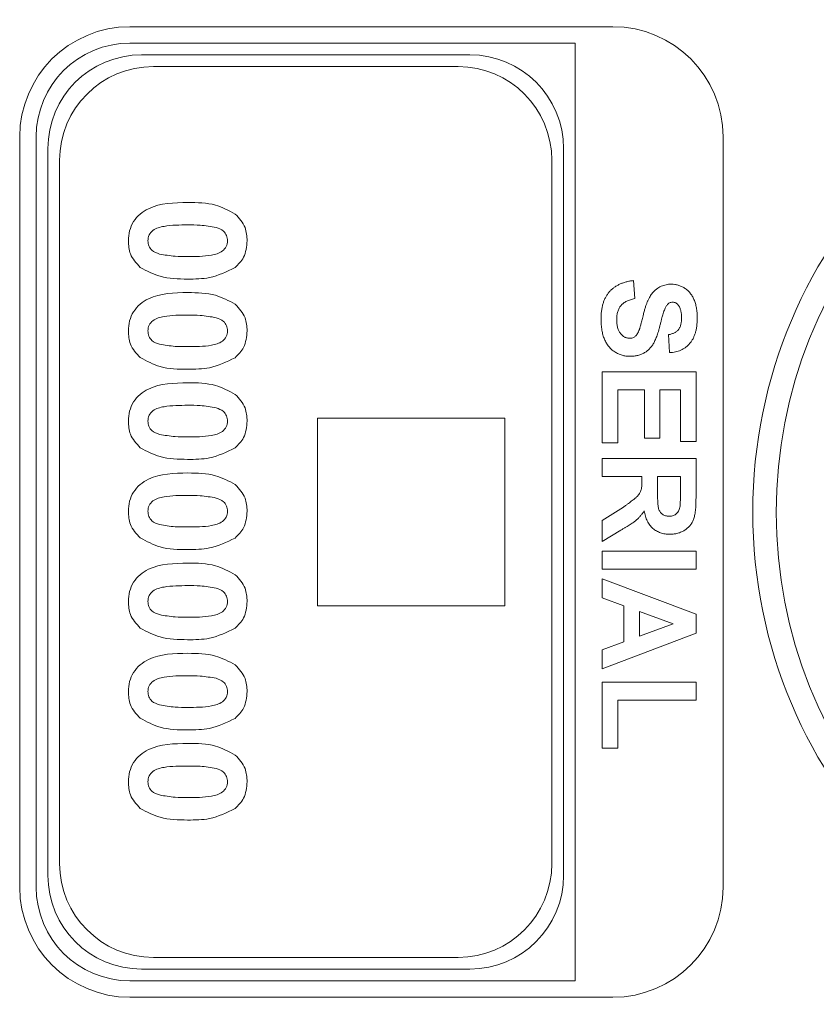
# Model space of a CAD drawing. Header units: millimetres. Extents: x 7 to 425, y 7 to 273.
# Tile 8 of 14: x 295.04 to 303.54, y 55.4 to 65.9. Entities that reach past the tile are written whole.
import ezdxf

# ---------------------------------------------------------------- set-up
doc = ezdxf.new("R2010")
doc.units = ezdxf.units.MM

msp = doc.modelspace()

# ---------------------------------------------------------------- linework, layer by layer
at = {"color": 7, "linetype": 'Continuous', "lineweight": 15}
for p, q in [((301.37, 65.828), (296.22, 65.828)), ((300.97, 65.653), (296.22, 65.653)), ((300.97, 55.653), (300.97, 65.653)), ((299.845, 65.528), (296.345, 65.528)), ((299.72, 65.403), (296.47, 65.403)), ((295.045, 64.653), (295.045, 56.653)), ((295.22, 64.653), (295.22, 56.653)), ((302.545, 56.653), (302.545, 64.653)), ((295.345, 64.528), (295.345, 56.778)), ((300.845, 56.778), (300.845, 64.528)), ((295.47, 64.403), (295.47, 56.903)), ((300.72, 56.903), (300.72, 64.403)), ((301.591, 63.121), (301.603, 62.928)), ((301.975, 62.352), (301.962, 62.544)), ((301.257, 62.146), (302.257, 62.146)), ((301.257, 61.39), (301.257, 62.146)), ((302.257, 62.146), (302.257, 61.403)), ((301.424, 61.954), (301.424, 61.39)), ((301.706, 61.954), (301.424, 61.954)), ((301.706, 61.441), (301.706, 61.954)), ((301.873, 61.954), (301.873, 61.441)), ((302.091, 61.954), (301.873, 61.954)), ((302.091, 61.403), (302.091, 61.954)), ((300.22, 61.653), (298.22, 61.653)), ((298.22, 61.653), (298.22, 59.653)), ((300.22, 59.653), (300.22, 61.653)), ((301.873, 61.441), (301.706, 61.441)), ((301.424, 61.39), (301.257, 61.39)), ((302.257, 61.403), (302.091, 61.403)), ((301.257, 61.223), (302.257, 61.223)), ((301.257, 61.031), (301.257, 61.223)), ((302.257, 61.223), (302.257, 60.804)), ((301.68, 61.031), (301.257, 61.031)), ((301.68, 60.988), (301.68, 61.031)), ((301.847, 61.031), (301.847, 60.876)), ((302.091, 61.031), (301.847, 61.031)), ((302.091, 60.868), (302.091, 61.031)), ((301.257, 60.563), (301.484, 60.706)), ((301.257, 60.339), (301.257, 60.563)), ((301.455, 60.46), (301.257, 60.339)), ((301.257, 60.236), (302.257, 60.236)), ((301.257, 60.044), (301.257, 60.236)), ((302.257, 60.236), (302.257, 60.044)), ((302.257, 60.044), (301.257, 60.044)), ((301.257, 59.941), (302.257, 59.563)), ((301.257, 59.736), (301.257, 59.941)), ((298.22, 59.653), (300.22, 59.653)), ((301.488, 59.652), (301.257, 59.736)), ((301.488, 59.268), (301.488, 59.652)), ((301.655, 59.591), (301.655, 59.329)), ((302.014, 59.46), (301.655, 59.591)), ((302.257, 59.563), (302.257, 59.36)), ((301.655, 59.329), (302.014, 59.46)), ((302.257, 59.36), (301.257, 58.98)), ((301.257, 59.184), (301.488, 59.268)), ((301.257, 58.98), (301.257, 59.184)), ((301.257, 58.839), (302.257, 58.839)), ((301.257, 58.134), (301.257, 58.839)), ((302.257, 58.839), (302.257, 58.646)), ((301.424, 58.646), (301.424, 58.134)), ((302.257, 58.646), (301.424, 58.646)), ((301.424, 58.134), (301.257, 58.134)), ((296.47, 55.903), (299.72, 55.903)), ((296.345, 55.778), (299.845, 55.778)), ((296.22, 55.653), (300.97, 55.653)), ((296.22, 55.478), (301.37, 55.478))]:
    msp.add_line(p, q, dxfattribs=at)
msp.add_circle((308.112, 60.653), 5.25, dxfattribs=at)
for centre, radius, start, end in [((296.22, 64.653), 1.175, 90, 180), ((301.37, 64.653), 1.175, 0, 90), ((296.22, 64.653), 1, 90, 180), ((308.112, 60.648), 5, 94.3012, 265.6988), ((296.345, 64.528), 1, 90, 180), ((299.845, 64.528), 1, 0, 90), ((296.47, 64.403), 1, 90, 180), ((299.72, 64.403), 1, 0, 90), ((296.47, 56.903), 1, 180, 270), ((299.72, 56.903), 1, 270, 0), ((296.345, 56.778), 1, 180, 270), ((299.845, 56.778), 1, 270, 0), ((296.22, 56.653), 1.175, 180, 270), ((296.22, 56.653), 1, 180, 270), ((301.37, 56.653), 1.175, 270, 0)]:
    msp.add_arc(centre, radius, start, end, dxfattribs=at)
for points, knots in [([(296.204, 63.545), (296.206, 63.581), (296.211, 63.653), (296.255, 63.752), (296.325, 63.834), (296.509, 63.948), (296.692, 63.951), (296.839, 63.954)], [0, 0, 0, 0, 0.125353, 0.250543, 0.375838, 0.500998, 1, 1, 1, 1]), ([(296.204, 63.545), (296.206, 63.581), (296.211, 63.653), (296.255, 63.752), (296.325, 63.834), (296.509, 63.948), (296.692, 63.951), (296.839, 63.954)], [0, 0, 0, 0, 0.125353, 0.250543, 0.375838, 0.500998, 1, 1, 1, 1]), ([(296.839, 63.954), (296.939, 63.953), (297.117, 63.951), (297.274, 63.867), (297.343, 63.83)], [0, 0, 0, 0, 0.561477, 1, 1, 1, 1]), ([(296.839, 63.954), (296.939, 63.953), (297.117, 63.951), (297.274, 63.867), (297.343, 63.83)], [0, 0, 0, 0, 0.561477, 1, 1, 1, 1]), ([(297.343, 63.83), (297.385, 63.785), (297.46, 63.703), (297.467, 63.594), (297.47, 63.545)], [0, 0, 0, 0, 0.558065, 1, 1, 1, 1]), ([(296.836, 63.714), (296.752, 63.714), (296.626, 63.713), (296.479, 63.675), (296.419, 63.609), (296.414, 63.567), (296.412, 63.545)], [0, 0, 0, 0, 0.501692, 0.75123, 0.875427, 1, 1, 1, 1]), ([(296.836, 63.714), (296.752, 63.714), (296.626, 63.713), (296.479, 63.675), (296.419, 63.609), (296.414, 63.567), (296.412, 63.545)], [0, 0, 0, 0, 0.501692, 0.75123, 0.875427, 1, 1, 1, 1]), ([(297.139, 63.687), (297.083, 63.697), (296.982, 63.714), (296.881, 63.714), (296.836, 63.714)], [0, 0, 0, 0, 0.559542, 1, 1, 1, 1]), ([(297.261, 63.545), (297.259, 63.564), (297.255, 63.602), (297.214, 63.661), (297.167, 63.677), (297.139, 63.687)], [0, 0, 0, 0, 0.280338, 0.560025, 1, 1, 1, 1]), ([(296.331, 63.26), (296.289, 63.306), (296.214, 63.387), (296.207, 63.497), (296.204, 63.545)], [0, 0, 0, 0, 0.558082, 1, 1, 1, 1]), ([(296.412, 63.545), (296.414, 63.526), (296.418, 63.489), (296.459, 63.43), (296.506, 63.414), (296.535, 63.404)], [0, 0, 0, 0, 0.280293, 0.560018, 1, 1, 1, 1]), ([(296.836, 63.377), (296.92, 63.377), (297.047, 63.377), (297.194, 63.416), (297.254, 63.482), (297.259, 63.524), (297.261, 63.545)], [0, 0, 0, 0, 0.501668, 0.751229, 0.875342, 1, 1, 1, 1]), ([(297.47, 63.545), (297.464, 63.483), (297.454, 63.372), (297.376, 63.294), (297.341, 63.259)], [0, 0, 0, 0, 0.559581, 1, 1, 1, 1]), ([(296.535, 63.404), (296.591, 63.394), (296.69, 63.377), (296.792, 63.377), (296.836, 63.377)], [0, 0, 0, 0, 0.559537, 1, 1, 1, 1]), ([(296.836, 63.137), (296.736, 63.138), (296.557, 63.14), (296.4, 63.224), (296.331, 63.26)], [0, 0, 0, 0, 0.561505, 1, 1, 1, 1]), ([(296.836, 63.137), (296.736, 63.138), (296.557, 63.14), (296.4, 63.224), (296.331, 63.26)], [0, 0, 0, 0, 0.561505, 1, 1, 1, 1]), ([(297.341, 63.259), (297.252, 63.216), (297.092, 63.138), (296.915, 63.137), (296.836, 63.137)], [0, 0, 0, 0, 0.557568, 1, 1, 1, 1]), ([(297.341, 63.259), (297.252, 63.216), (297.092, 63.138), (296.915, 63.137), (296.836, 63.137)], [0, 0, 0, 0, 0.557568, 1, 1, 1, 1]), ([(301.244, 62.711), (301.245, 62.726), (301.245, 62.756), (301.249, 62.799), (301.256, 62.839), (301.266, 62.877), (301.278, 62.912), (301.294, 62.944), (301.311, 62.974), (301.332, 63), (301.356, 63.025), (301.382, 63.046), (301.411, 63.065), (301.442, 63.082), (301.475, 63.095), (301.511, 63.107), (301.55, 63.115), (301.577, 63.119), (301.591, 63.121)], [0, 0, 0, 0, 0.076131, 0.14823, 0.216267, 0.280702, 0.342464, 0.401583, 0.458651, 0.515, 0.570936, 0.626873, 0.683709, 0.741939, 0.802119, 0.865135, 0.930803, 1, 1, 1, 1]), ([(301.794, 62.99), (301.801, 62.997), (301.815, 63.012), (301.837, 63.031), (301.86, 63.047), (301.885, 63.06), (301.911, 63.07), (301.937, 63.077), (301.965, 63.082), (301.984, 63.082), (301.994, 63.082)], [0, 0, 0, 0, 0.133054, 0.260864, 0.384835, 0.506941, 0.627504, 0.749214, 0.872651, 1, 1, 1, 1]), ([(301.994, 63.082), (302.006, 63.082), (302.031, 63.081), (302.067, 63.072), (302.102, 63.059), (302.13, 63.044), (302.151, 63.029), (302.167, 63.017), (302.18, 63.003), (302.194, 62.988), (302.206, 62.973), (302.217, 62.955), (302.227, 62.937), (302.239, 62.911), (302.252, 62.876), (302.262, 62.829), (302.269, 62.779), (302.27, 62.744), (302.27, 62.726)], [0, 0, 0, 0, 0.073372, 0.146322, 0.219577, 0.295356, 0.33399, 0.372238, 0.410847, 0.449518, 0.488765, 0.528819, 0.569745, 0.61205, 0.699899, 0.792982, 0.892696, 1, 1, 1, 1]), ([(296.204, 62.584), (296.206, 62.62), (296.211, 62.691), (296.255, 62.791), (296.325, 62.873), (296.509, 62.987), (296.692, 62.99), (296.839, 62.993)], [0, 0, 0, 0, 0.125353, 0.250543, 0.375838, 0.500998, 1, 1, 1, 1]), ([(296.204, 62.584), (296.206, 62.62), (296.211, 62.691), (296.255, 62.791), (296.325, 62.873), (296.509, 62.987), (296.692, 62.99), (296.839, 62.993)], [0, 0, 0, 0, 0.125353, 0.250543, 0.375838, 0.500998, 1, 1, 1, 1]), ([(296.839, 62.993), (296.939, 62.991), (297.117, 62.99), (297.274, 62.906), (297.343, 62.869)], [0, 0, 0, 0, 0.561477, 1, 1, 1, 1]), ([(296.839, 62.993), (296.939, 62.991), (297.117, 62.99), (297.274, 62.906), (297.343, 62.869)], [0, 0, 0, 0, 0.561477, 1, 1, 1, 1]), ([(301.603, 62.928), (301.595, 62.927), (301.58, 62.924), (301.557, 62.917), (301.537, 62.91), (301.518, 62.901), (301.5, 62.892), (301.484, 62.881), (301.47, 62.868), (301.457, 62.855), (301.446, 62.841), (301.437, 62.825), (301.429, 62.808), (301.422, 62.79), (301.417, 62.77), (301.414, 62.75), (301.412, 62.728), (301.411, 62.713), (301.411, 62.706)], [0, 0, 0, 0, 0.075306, 0.146276, 0.213514, 0.277578, 0.338921, 0.39771, 0.454752, 0.510385, 0.566047, 0.621994, 0.679152, 0.738044, 0.798989, 0.863227, 0.92992, 1, 1, 1, 1]), ([(301.696, 62.761), (301.7, 62.774), (301.706, 62.8), (301.717, 62.836), (301.728, 62.869), (301.74, 62.899), (301.753, 62.926), (301.766, 62.95), (301.779, 62.972), (301.79, 62.984), (301.794, 62.99)], [0, 0, 0, 0, 0.161728, 0.312029, 0.452186, 0.580902, 0.699868, 0.809232, 0.908458, 1, 1, 1, 1]), ([(297.343, 62.869), (297.385, 62.823), (297.46, 62.742), (297.467, 62.632), (297.47, 62.584)], [0, 0, 0, 0, 0.558065, 1, 1, 1, 1]), ([(301.948, 62.86), (301.945, 62.857), (301.939, 62.849), (301.931, 62.834), (301.923, 62.816), (301.915, 62.795), (301.907, 62.77), (301.898, 62.742), (301.89, 62.711), (301.882, 62.677), (301.873, 62.642), (301.864, 62.61), (301.856, 62.579), (301.847, 62.551), (301.838, 62.525), (301.829, 62.502), (301.82, 62.481), (301.808, 62.456), (301.791, 62.428), (301.767, 62.399), (301.74, 62.373), (301.715, 62.355), (301.693, 62.343), (301.675, 62.335), (301.657, 62.328), (301.638, 62.323), (301.617, 62.318), (301.596, 62.315), (301.574, 62.313), (301.559, 62.313), (301.551, 62.313)], [0, 0, 0, 0, 0.018438, 0.041005, 0.067459, 0.098272, 0.13351, 0.172877, 0.216939, 0.265268, 0.314388, 0.360423, 0.403324, 0.443192, 0.480233, 0.513965, 0.544936, 0.573065, 0.625373, 0.676057, 0.72611, 0.776442, 0.801932, 0.827893, 0.854484, 0.881856, 0.909824, 0.938619, 0.968811, 1, 1, 1, 1]), ([(302.007, 62.89), (302.002, 62.89), (301.99, 62.889), (301.975, 62.883), (301.96, 62.874), (301.952, 62.865), (301.948, 62.86)], [0, 0, 0, 0, 0.246345, 0.485261, 0.731951, 1, 1, 1, 1]), ([(302.068, 62.859), (302.064, 62.863), (302.057, 62.873), (302.042, 62.883), (302.025, 62.889), (302.013, 62.89), (302.007, 62.89)], [0, 0, 0, 0, 0.259464, 0.502502, 0.744885, 1, 1, 1, 1]), ([(302.103, 62.723), (302.103, 62.731), (302.103, 62.744), (302.101, 62.764), (302.099, 62.783), (302.095, 62.8), (302.09, 62.817), (302.084, 62.832), (302.076, 62.846), (302.071, 62.854), (302.068, 62.859)], [0, 0, 0, 0, 0.148335, 0.288592, 0.421401, 0.547152, 0.666859, 0.782766, 0.892668, 1, 1, 1, 1]), ([(296.836, 62.752), (296.752, 62.752), (296.626, 62.752), (296.479, 62.713), (296.419, 62.648), (296.414, 62.605), (296.412, 62.584)], [0, 0, 0, 0, 0.501692, 0.751231, 0.875427, 1, 1, 1, 1]), ([(296.836, 62.752), (296.752, 62.752), (296.626, 62.752), (296.479, 62.713), (296.419, 62.648), (296.414, 62.605), (296.412, 62.584)], [0, 0, 0, 0, 0.501692, 0.751231, 0.875427, 1, 1, 1, 1]), ([(297.139, 62.725), (297.083, 62.735), (296.982, 62.752), (296.881, 62.752), (296.836, 62.752)], [0, 0, 0, 0, 0.559542, 1, 1, 1, 1]), ([(297.261, 62.584), (297.259, 62.603), (297.255, 62.641), (297.214, 62.699), (297.167, 62.715), (297.139, 62.725)], [0, 0, 0, 0, 0.280338, 0.560025, 1, 1, 1, 1]), ([(301.551, 62.313), (301.544, 62.313), (301.53, 62.314), (301.509, 62.316), (301.489, 62.319), (301.468, 62.325), (301.449, 62.332), (301.429, 62.339), (301.41, 62.349), (301.391, 62.36), (301.373, 62.373), (301.356, 62.387), (301.341, 62.401), (301.326, 62.418), (301.313, 62.435), (301.301, 62.454), (301.29, 62.474), (301.28, 62.495), (301.272, 62.517), (301.264, 62.541), (301.258, 62.566), (301.253, 62.592), (301.249, 62.62), (301.246, 62.649), (301.245, 62.68), (301.245, 62.7), (301.244, 62.711)], [0, 0, 0, 0, 0.037526, 0.074523, 0.111165, 0.147718, 0.184749, 0.221868, 0.259523, 0.298231, 0.336894, 0.375351, 0.413387, 0.451726, 0.490077, 0.529424, 0.569318, 0.610161, 0.652478, 0.696226, 0.741787, 0.789382, 0.838712, 0.890247, 0.944094, 1, 1, 1, 1]), ([(301.411, 62.706), (301.411, 62.698), (301.411, 62.682), (301.413, 62.659), (301.416, 62.638), (301.421, 62.619), (301.427, 62.601), (301.434, 62.584), (301.442, 62.569), (301.452, 62.556), (301.463, 62.544), (301.474, 62.534), (301.485, 62.525), (301.497, 62.518), (301.509, 62.512), (301.522, 62.508), (301.535, 62.506), (301.545, 62.505), (301.549, 62.505)], [0, 0, 0, 0, 0.088627, 0.172384, 0.250803, 0.324407, 0.39422, 0.460047, 0.52287, 0.584156, 0.642712, 0.697553, 0.750717, 0.801367, 0.851595, 0.900179, 0.949707, 1, 1, 1, 1]), ([(301.653, 62.599), (301.654, 62.603), (301.657, 62.61), (301.66, 62.624), (301.665, 62.64), (301.67, 62.658), (301.676, 62.68), (301.682, 62.705), (301.689, 62.732), (301.694, 62.751), (301.696, 62.761)], [0, 0, 0, 0, 0.065228, 0.14597, 0.245216, 0.362649, 0.495673, 0.646053, 0.814351, 1, 1, 1, 1]), ([(301.962, 62.544), (301.968, 62.545), (301.98, 62.547), (301.997, 62.552), (302.013, 62.557), (302.027, 62.563), (302.04, 62.57), (302.051, 62.579), (302.062, 62.588), (302.071, 62.598), (302.078, 62.609), (302.085, 62.622), (302.091, 62.636), (302.095, 62.651), (302.099, 62.667), (302.102, 62.685), (302.103, 62.704), (302.103, 62.717), (302.103, 62.723)], [0, 0, 0, 0, 0.07191, 0.140144, 0.204813, 0.264794, 0.32301, 0.378021, 0.431309, 0.484012, 0.537035, 0.592435, 0.650051, 0.711513, 0.777288, 0.846983, 0.920834, 1, 1, 1, 1]), ([(302.27, 62.726), (302.27, 62.711), (302.269, 62.682), (302.266, 62.64), (302.26, 62.601), (302.251, 62.565), (302.239, 62.532), (302.226, 62.501), (302.209, 62.474), (302.19, 62.449), (302.169, 62.427), (302.147, 62.408), (302.122, 62.391), (302.096, 62.378), (302.068, 62.367), (302.039, 62.359), (302.007, 62.353), (301.986, 62.352), (301.975, 62.352)], [0, 0, 0, 0, 0.082821, 0.161085, 0.234352, 0.303094, 0.368548, 0.430801, 0.490155, 0.547887, 0.604071, 0.659126, 0.713946, 0.768328, 0.823593, 0.880407, 0.939019, 1, 1, 1, 1]), ([(296.331, 62.299), (296.289, 62.344), (296.214, 62.426), (296.207, 62.535), (296.204, 62.584)], [0, 0, 0, 0, 0.558082, 1, 1, 1, 1]), ([(296.412, 62.584), (296.414, 62.565), (296.418, 62.527), (296.459, 62.469), (296.506, 62.452), (296.535, 62.442)], [0, 0, 0, 0, 0.280293, 0.560018, 1, 1, 1, 1]), ([(296.836, 62.416), (296.92, 62.416), (297.047, 62.416), (297.194, 62.455), (297.254, 62.52), (297.259, 62.563), (297.261, 62.584)], [0, 0, 0, 0, 0.501668, 0.751229, 0.875342, 1, 1, 1, 1]), ([(297.47, 62.584), (297.464, 62.522), (297.454, 62.411), (297.376, 62.332), (297.341, 62.298)], [0, 0, 0, 0, 0.559581, 1, 1, 1, 1]), ([(301.549, 62.505), (301.555, 62.506), (301.566, 62.506), (301.582, 62.51), (301.597, 62.517), (301.61, 62.526), (301.622, 62.539), (301.634, 62.555), (301.644, 62.576), (301.65, 62.591), (301.653, 62.599)], [0, 0, 0, 0, 0.113231, 0.221105, 0.326256, 0.432309, 0.546856, 0.677592, 0.828411, 1, 1, 1, 1]), ([(296.535, 62.442), (296.591, 62.433), (296.69, 62.416), (296.792, 62.416), (296.836, 62.416)], [0, 0, 0, 0, 0.559537, 1, 1, 1, 1]), ([(296.836, 62.175), (296.736, 62.176), (296.557, 62.178), (296.4, 62.262), (296.331, 62.299)], [0, 0, 0, 0, 0.561505, 1, 1, 1, 1]), ([(296.836, 62.175), (296.736, 62.176), (296.557, 62.178), (296.4, 62.262), (296.331, 62.299)], [0, 0, 0, 0, 0.561505, 1, 1, 1, 1]), ([(297.341, 62.298), (297.252, 62.255), (297.092, 62.177), (296.915, 62.176), (296.836, 62.175)], [0, 0, 0, 0, 0.557568, 1, 1, 1, 1]), ([(297.341, 62.298), (297.252, 62.255), (297.092, 62.177), (296.915, 62.176), (296.836, 62.175)], [0, 0, 0, 0, 0.557568, 1, 1, 1, 1]), ([(296.204, 61.622), (296.206, 61.658), (296.211, 61.73), (296.255, 61.829), (296.325, 61.911), (296.509, 62.025), (296.692, 62.028), (296.839, 62.031)], [0, 0, 0, 0, 0.125353, 0.250543, 0.375838, 0.500998, 1, 1, 1, 1]), ([(296.204, 61.622), (296.206, 61.658), (296.211, 61.73), (296.255, 61.829), (296.325, 61.911), (296.509, 62.025), (296.692, 62.028), (296.839, 62.031)], [0, 0, 0, 0, 0.125353, 0.250543, 0.375838, 0.500998, 1, 1, 1, 1]), ([(296.839, 62.031), (296.939, 62.03), (297.117, 62.028), (297.274, 61.944), (297.343, 61.907)], [0, 0, 0, 0, 0.561477, 1, 1, 1, 1]), ([(296.839, 62.031), (296.939, 62.03), (297.117, 62.028), (297.274, 61.944), (297.343, 61.907)], [0, 0, 0, 0, 0.561477, 1, 1, 1, 1]), ([(297.343, 61.907), (297.385, 61.862), (297.46, 61.78), (297.467, 61.671), (297.47, 61.622)], [0, 0, 0, 0, 0.558065, 1, 1, 1, 1]), ([(296.836, 61.791), (296.752, 61.79), (296.626, 61.79), (296.479, 61.752), (296.419, 61.686), (296.414, 61.644), (296.412, 61.622)], [0, 0, 0, 0, 0.501692, 0.751231, 0.875427, 1, 1, 1, 1]), ([(296.836, 61.791), (296.752, 61.79), (296.626, 61.79), (296.479, 61.752), (296.419, 61.686), (296.414, 61.644), (296.412, 61.622)], [0, 0, 0, 0, 0.501692, 0.751231, 0.875427, 1, 1, 1, 1]), ([(297.139, 61.764), (297.083, 61.773), (296.982, 61.791), (296.881, 61.791), (296.836, 61.791)], [0, 0, 0, 0, 0.559542, 1, 1, 1, 1]), ([(297.261, 61.622), (297.259, 61.641), (297.255, 61.679), (297.214, 61.737), (297.167, 61.754), (297.139, 61.764)], [0, 0, 0, 0, 0.280338, 0.560025, 1, 1, 1, 1]), ([(296.331, 61.337), (296.289, 61.383), (296.214, 61.464), (296.207, 61.574), (296.204, 61.622)], [0, 0, 0, 0, 0.558082, 1, 1, 1, 1]), ([(296.412, 61.622), (296.414, 61.603), (296.418, 61.565), (296.459, 61.507), (296.506, 61.491), (296.535, 61.481)], [0, 0, 0, 0, 0.280293, 0.560018, 1, 1, 1, 1]), ([(296.836, 61.454), (296.92, 61.454), (297.047, 61.454), (297.194, 61.493), (297.254, 61.558), (297.259, 61.601), (297.261, 61.622)], [0, 0, 0, 0, 0.501668, 0.751229, 0.875342, 1, 1, 1, 1]), ([(297.47, 61.622), (297.464, 61.56), (297.454, 61.449), (297.376, 61.371), (297.341, 61.336)], [0, 0, 0, 0, 0.559581, 1, 1, 1, 1]), ([(296.535, 61.481), (296.591, 61.471), (296.69, 61.454), (296.792, 61.454), (296.836, 61.454)], [0, 0, 0, 0, 0.559537, 1, 1, 1, 1]), ([(296.836, 61.214), (296.736, 61.215), (296.557, 61.217), (296.4, 61.301), (296.331, 61.337)], [0, 0, 0, 0, 0.561505, 1, 1, 1, 1]), ([(296.836, 61.214), (296.736, 61.215), (296.557, 61.217), (296.4, 61.301), (296.331, 61.337)], [0, 0, 0, 0, 0.561505, 1, 1, 1, 1]), ([(297.341, 61.336), (297.252, 61.293), (297.092, 61.215), (296.915, 61.214), (296.836, 61.214)], [0, 0, 0, 0, 0.557568, 1, 1, 1, 1]), ([(297.341, 61.336), (297.252, 61.293), (297.092, 61.215), (296.915, 61.214), (296.836, 61.214)], [0, 0, 0, 0, 0.557568, 1, 1, 1, 1]), ([(296.204, 60.661), (296.206, 60.697), (296.211, 60.768), (296.255, 60.868), (296.325, 60.949), (296.509, 61.063), (296.692, 61.067), (296.839, 61.069)], [0, 0, 0, 0, 0.125353, 0.250543, 0.375838, 0.500998, 1, 1, 1, 1]), ([(296.204, 60.661), (296.206, 60.697), (296.211, 60.768), (296.255, 60.868), (296.325, 60.949), (296.509, 61.063), (296.692, 61.067), (296.839, 61.069)], [0, 0, 0, 0, 0.125353, 0.250543, 0.375838, 0.500998, 1, 1, 1, 1]), ([(296.839, 61.069), (296.939, 61.068), (297.117, 61.066), (297.274, 60.983), (297.343, 60.946)], [0, 0, 0, 0, 0.561477, 1, 1, 1, 1]), ([(296.839, 61.069), (296.939, 61.068), (297.117, 61.066), (297.274, 60.983), (297.343, 60.946)], [0, 0, 0, 0, 0.561477, 1, 1, 1, 1]), ([(297.343, 60.946), (297.385, 60.9), (297.46, 60.819), (297.467, 60.709), (297.47, 60.661)], [0, 0, 0, 0, 0.558065, 1, 1, 1, 1]), ([(301.484, 60.706), (301.493, 60.712), (301.511, 60.725), (301.535, 60.743), (301.557, 60.759), (301.576, 60.774), (301.593, 60.787), (301.607, 60.799), (301.619, 60.808), (301.63, 60.819), (301.642, 60.832), (301.653, 60.848), (301.663, 60.864), (301.67, 60.882), (301.675, 60.902), (301.678, 60.926), (301.68, 60.955), (301.68, 60.977), (301.68, 60.988)], [0, 0, 0, 0, 0.091591, 0.174866, 0.24983, 0.316058, 0.374091, 0.423761, 0.464831, 0.498066, 0.554153, 0.607062, 0.657484, 0.706287, 0.760884, 0.827646, 0.9071, 1, 1, 1, 1]), ([(296.836, 60.829), (296.752, 60.829), (296.626, 60.829), (296.479, 60.79), (296.419, 60.725), (296.414, 60.682), (296.412, 60.661)], [0, 0, 0, 0, 0.501692, 0.751231, 0.875427, 1, 1, 1, 1]), ([(296.836, 60.829), (296.752, 60.829), (296.626, 60.829), (296.479, 60.79), (296.419, 60.725), (296.414, 60.682), (296.412, 60.661)], [0, 0, 0, 0, 0.501692, 0.751231, 0.875427, 1, 1, 1, 1]), ([(297.139, 60.802), (297.083, 60.812), (296.982, 60.829), (296.881, 60.829), (296.836, 60.829)], [0, 0, 0, 0, 0.559542, 1, 1, 1, 1]), ([(297.261, 60.661), (297.259, 60.68), (297.255, 60.718), (297.214, 60.776), (297.167, 60.792), (297.139, 60.802)], [0, 0, 0, 0, 0.280338, 0.560025, 1, 1, 1, 1]), ([(301.847, 60.876), (301.847, 60.864), (301.847, 60.841), (301.848, 60.809), (301.848, 60.78), (301.85, 60.755), (301.851, 60.733), (301.853, 60.715), (301.856, 60.7), (301.859, 60.685), (301.865, 60.67), (301.874, 60.654), (301.886, 60.64), (301.899, 60.629), (301.915, 60.619), (301.932, 60.613), (301.951, 60.609), (301.964, 60.608), (301.971, 60.608)], [0, 0, 0, 0, 0.106139, 0.202213, 0.28763, 0.362457, 0.427262, 0.481544, 0.52541, 0.559637, 0.615792, 0.669702, 0.721935, 0.77448, 0.827155, 0.881221, 0.938786, 1, 1, 1, 1]), ([(302.257, 60.804), (302.257, 60.791), (302.257, 60.766), (302.256, 60.731), (302.254, 60.698), (302.251, 60.668), (302.247, 60.64), (302.243, 60.616), (302.237, 60.593), (302.231, 60.574), (302.224, 60.556), (302.215, 60.539), (302.205, 60.524), (302.194, 60.509), (302.181, 60.495), (302.167, 60.482), (302.152, 60.47), (302.136, 60.458), (302.119, 60.449), (302.101, 60.44), (302.082, 60.432), (302.063, 60.426), (302.043, 60.421), (302.023, 60.418), (302.002, 60.416), (301.987, 60.416), (301.98, 60.416)], [0, 0, 0, 0, 0.069825, 0.134565, 0.194651, 0.249722, 0.300282, 0.346384, 0.387789, 0.424666, 0.459085, 0.493256, 0.527124, 0.561048, 0.595231, 0.629883, 0.664994, 0.701292, 0.737973, 0.774267, 0.810855, 0.847273, 0.884511, 0.922312, 0.960505, 1, 1, 1, 1]), ([(302.087, 60.715), (302.088, 60.717), (302.088, 60.724), (302.089, 60.735), (302.089, 60.749), (302.09, 60.767), (302.09, 60.787), (302.09, 60.811), (302.091, 60.838), (302.091, 60.857), (302.091, 60.868)], [0, 0, 0, 0, 0.052659, 0.124813, 0.21921, 0.333205, 0.469464, 0.625352, 0.802199, 1, 1, 1, 1]), ([(301.971, 60.608), (301.979, 60.608), (301.994, 60.609), (302.015, 60.614), (302.034, 60.623), (302.05, 60.635), (302.064, 60.651), (302.075, 60.67), (302.083, 60.691), (302.086, 60.707), (302.087, 60.715)], [0, 0, 0, 0, 0.132769, 0.256156, 0.373043, 0.488836, 0.606317, 0.729101, 0.858428, 1, 1, 1, 1]), ([(296.331, 60.376), (296.289, 60.421), (296.214, 60.503), (296.207, 60.612), (296.204, 60.661)], [0, 0, 0, 0, 0.558082, 1, 1, 1, 1]), ([(296.412, 60.661), (296.414, 60.642), (296.418, 60.604), (296.459, 60.546), (296.506, 60.529), (296.535, 60.519)], [0, 0, 0, 0, 0.280293, 0.560018, 1, 1, 1, 1]), ([(296.836, 60.493), (296.92, 60.493), (297.047, 60.493), (297.194, 60.532), (297.254, 60.597), (297.259, 60.639), (297.261, 60.661)], [0, 0, 0, 0, 0.501668, 0.751229, 0.875342, 1, 1, 1, 1]), ([(297.47, 60.661), (297.464, 60.599), (297.454, 60.488), (297.376, 60.409), (297.341, 60.375)], [0, 0, 0, 0, 0.559581, 1, 1, 1, 1]), ([(301.705, 60.666), (301.699, 60.657), (301.686, 60.638), (301.665, 60.611), (301.643, 60.587), (301.624, 60.569), (301.607, 60.556), (301.592, 60.544), (301.575, 60.532), (301.555, 60.52), (301.533, 60.506), (301.509, 60.491), (301.483, 60.476), (301.465, 60.465), (301.455, 60.46)], [0, 0, 0, 0, 0.1071182, 0.2091664, 0.3076223, 0.4017329, 0.451661, 0.5082793, 0.572256, 0.643667, 0.7218581, 0.8075534, 0.9002613, 1, 1, 1, 1]), ([(301.98, 60.416), (301.971, 60.416), (301.953, 60.416), (301.927, 60.419), (301.902, 60.424), (301.879, 60.431), (301.856, 60.44), (301.835, 60.451), (301.815, 60.463), (301.796, 60.478), (301.779, 60.495), (301.763, 60.514), (301.749, 60.534), (301.737, 60.557), (301.726, 60.582), (301.717, 60.608), (301.71, 60.637), (301.707, 60.656), (301.705, 60.666)], [0, 0, 0, 0, 0.066199, 0.129371, 0.190807, 0.250677, 0.308758, 0.366624, 0.423704, 0.481897, 0.540034, 0.599076, 0.659654, 0.722117, 0.786819, 0.85404, 0.925297, 1, 1, 1, 1]), ([(296.535, 60.519), (296.591, 60.51), (296.69, 60.492), (296.792, 60.493), (296.836, 60.493)], [0, 0, 0, 0, 0.559537, 1, 1, 1, 1]), ([(296.836, 60.252), (296.736, 60.253), (296.557, 60.255), (296.4, 60.339), (296.331, 60.376)], [0, 0, 0, 0, 0.561505, 1, 1, 1, 1]), ([(296.836, 60.252), (296.736, 60.253), (296.557, 60.255), (296.4, 60.339), (296.331, 60.376)], [0, 0, 0, 0, 0.561505, 1, 1, 1, 1]), ([(297.341, 60.375), (297.252, 60.332), (297.092, 60.254), (296.915, 60.253), (296.836, 60.252)], [0, 0, 0, 0, 0.557568, 1, 1, 1, 1]), ([(297.341, 60.375), (297.252, 60.332), (297.092, 60.254), (296.915, 60.253), (296.836, 60.252)], [0, 0, 0, 0, 0.557568, 1, 1, 1, 1]), ([(296.204, 59.699), (296.206, 59.735), (296.211, 59.806), (296.255, 59.906), (296.325, 59.988), (296.509, 60.102), (296.692, 60.105), (296.839, 60.108)], [0, 0, 0, 0, 0.125353, 0.250543, 0.375838, 0.500998, 1, 1, 1, 1]), ([(296.204, 59.699), (296.206, 59.735), (296.211, 59.806), (296.255, 59.906), (296.325, 59.988), (296.509, 60.102), (296.692, 60.105), (296.839, 60.108)], [0, 0, 0, 0, 0.125353, 0.250543, 0.375838, 0.500998, 1, 1, 1, 1]), ([(296.839, 60.108), (296.939, 60.107), (297.117, 60.105), (297.274, 60.021), (297.343, 59.984)], [0, 0, 0, 0, 0.561477, 1, 1, 1, 1]), ([(296.839, 60.108), (296.939, 60.107), (297.117, 60.105), (297.274, 60.021), (297.343, 59.984)], [0, 0, 0, 0, 0.561477, 1, 1, 1, 1]), ([(297.343, 59.984), (297.385, 59.939), (297.46, 59.857), (297.467, 59.748), (297.47, 59.699)], [0, 0, 0, 0, 0.558065, 1, 1, 1, 1]), ([(296.836, 59.868), (296.752, 59.867), (296.626, 59.867), (296.479, 59.829), (296.419, 59.763), (296.414, 59.721), (296.412, 59.699)], [0, 0, 0, 0, 0.501692, 0.751231, 0.875427, 1, 1, 1, 1]), ([(296.836, 59.868), (296.752, 59.867), (296.626, 59.867), (296.479, 59.829), (296.419, 59.763), (296.414, 59.721), (296.412, 59.699)], [0, 0, 0, 0, 0.501692, 0.751231, 0.875427, 1, 1, 1, 1]), ([(297.139, 59.841), (297.083, 59.85), (296.982, 59.868), (296.881, 59.868), (296.836, 59.868)], [0, 0, 0, 0, 0.559542, 1, 1, 1, 1]), ([(297.261, 59.699), (297.259, 59.718), (297.255, 59.756), (297.214, 59.814), (297.167, 59.831), (297.139, 59.841)], [0, 0, 0, 0, 0.280338, 0.560025, 1, 1, 1, 1]), ([(296.331, 59.414), (296.289, 59.46), (296.214, 59.541), (296.207, 59.651), (296.204, 59.699)], [0, 0, 0, 0, 0.558082, 1, 1, 1, 1]), ([(296.412, 59.699), (296.414, 59.68), (296.418, 59.642), (296.459, 59.584), (296.506, 59.568), (296.535, 59.558)], [0, 0, 0, 0, 0.280293, 0.560018, 1, 1, 1, 1]), ([(296.836, 59.531), (296.92, 59.531), (297.047, 59.531), (297.194, 59.57), (297.254, 59.635), (297.259, 59.678), (297.261, 59.699)], [0, 0, 0, 0, 0.501668, 0.751229, 0.875342, 1, 1, 1, 1]), ([(297.47, 59.699), (297.464, 59.637), (297.454, 59.526), (297.376, 59.448), (297.341, 59.413)], [0, 0, 0, 0, 0.559581, 1, 1, 1, 1]), ([(296.535, 59.558), (296.591, 59.548), (296.69, 59.531), (296.792, 59.531), (296.836, 59.531)], [0, 0, 0, 0, 0.559537, 1, 1, 1, 1]), ([(296.836, 59.291), (296.736, 59.292), (296.557, 59.294), (296.4, 59.378), (296.331, 59.414)], [0, 0, 0, 0, 0.561505, 1, 1, 1, 1]), ([(296.836, 59.291), (296.736, 59.292), (296.557, 59.294), (296.4, 59.378), (296.331, 59.414)], [0, 0, 0, 0, 0.561505, 1, 1, 1, 1]), ([(297.341, 59.413), (297.252, 59.37), (297.092, 59.292), (296.915, 59.291), (296.836, 59.291)], [0, 0, 0, 0, 0.557569, 1, 1, 1, 1]), ([(297.341, 59.413), (297.252, 59.37), (297.092, 59.292), (296.915, 59.291), (296.836, 59.291)], [0, 0, 0, 0, 0.557569, 1, 1, 1, 1]), ([(296.204, 58.738), (296.206, 58.773), (296.211, 58.845), (296.255, 58.944), (296.325, 59.026), (296.509, 59.14), (296.692, 59.144), (296.839, 59.146)], [0, 0, 0, 0, 0.125353, 0.250543, 0.375838, 0.500998, 1, 1, 1, 1]), ([(296.204, 58.738), (296.206, 58.773), (296.211, 58.845), (296.255, 58.944), (296.325, 59.026), (296.509, 59.14), (296.692, 59.144), (296.839, 59.146)], [0, 0, 0, 0, 0.125353, 0.250543, 0.375838, 0.500998, 1, 1, 1, 1]), ([(296.839, 59.146), (296.939, 59.145), (297.117, 59.143), (297.274, 59.059), (297.343, 59.023)], [0, 0, 0, 0, 0.561477, 1, 1, 1, 1]), ([(296.839, 59.146), (296.939, 59.145), (297.117, 59.143), (297.274, 59.059), (297.343, 59.023)], [0, 0, 0, 0, 0.561477, 1, 1, 1, 1]), ([(297.343, 59.023), (297.385, 58.977), (297.46, 58.896), (297.467, 58.786), (297.47, 58.738)], [0, 0, 0, 0, 0.558065, 1, 1, 1, 1]), ([(296.836, 58.906), (296.752, 58.906), (296.626, 58.906), (296.479, 58.867), (296.419, 58.801), (296.414, 58.759), (296.412, 58.738)], [0, 0, 0, 0, 0.501692, 0.751231, 0.875427, 1, 1, 1, 1]), ([(296.836, 58.906), (296.752, 58.906), (296.626, 58.906), (296.479, 58.867), (296.419, 58.801), (296.414, 58.759), (296.412, 58.738)], [0, 0, 0, 0, 0.501692, 0.751231, 0.875427, 1, 1, 1, 1]), ([(297.139, 58.879), (297.083, 58.889), (296.982, 58.906), (296.881, 58.906), (296.836, 58.906)], [0, 0, 0, 0, 0.559542, 1, 1, 1, 1]), ([(297.261, 58.738), (297.259, 58.757), (297.255, 58.795), (297.214, 58.853), (297.167, 58.869), (297.139, 58.879)], [0, 0, 0, 0, 0.280334, 0.560024, 1, 1, 1, 1]), ([(296.331, 58.453), (296.289, 58.498), (296.214, 58.58), (296.207, 58.689), (296.204, 58.738)], [0, 0, 0, 0, 0.558082, 1, 1, 1, 1]), ([(296.412, 58.738), (296.414, 58.719), (296.418, 58.681), (296.459, 58.623), (296.506, 58.606), (296.535, 58.596)], [0, 0, 0, 0, 0.280293, 0.560018, 1, 1, 1, 1]), ([(296.836, 58.569), (296.92, 58.569), (297.047, 58.57), (297.194, 58.609), (297.254, 58.674), (297.259, 58.716), (297.261, 58.738)], [0, 0, 0, 0, 0.501667, 0.751228, 0.875342, 1, 1, 1, 1]), ([(297.47, 58.738), (297.464, 58.676), (297.454, 58.564), (297.376, 58.486), (297.341, 58.452)], [0, 0, 0, 0, 0.559581, 1, 1, 1, 1]), ([(296.535, 58.596), (296.591, 58.587), (296.69, 58.569), (296.792, 58.569), (296.836, 58.569)], [0, 0, 0, 0, 0.559537, 1, 1, 1, 1]), ([(296.836, 58.329), (296.736, 58.33), (296.557, 58.332), (296.4, 58.416), (296.331, 58.453)], [0, 0, 0, 0, 0.561505, 1, 1, 1, 1]), ([(296.836, 58.329), (296.736, 58.33), (296.557, 58.332), (296.4, 58.416), (296.331, 58.453)], [0, 0, 0, 0, 0.561505, 1, 1, 1, 1]), ([(297.341, 58.452), (297.252, 58.408), (297.092, 58.331), (296.915, 58.33), (296.836, 58.329)], [0, 0, 0, 0, 0.557569, 1, 1, 1, 1]), ([(297.341, 58.452), (297.252, 58.408), (297.092, 58.331), (296.915, 58.33), (296.836, 58.329)], [0, 0, 0, 0, 0.557569, 1, 1, 1, 1]), ([(296.204, 57.776), (296.206, 57.812), (296.211, 57.883), (296.255, 57.983), (296.325, 58.065), (296.509, 58.179), (296.692, 58.182), (296.839, 58.185)], [0, 0, 0, 0, 0.125353, 0.250543, 0.375838, 0.500998, 1, 1, 1, 1]), ([(296.204, 57.776), (296.206, 57.812), (296.211, 57.883), (296.255, 57.983), (296.325, 58.065), (296.509, 58.179), (296.692, 58.182), (296.839, 58.185)], [0, 0, 0, 0, 0.125353, 0.250543, 0.375838, 0.500998, 1, 1, 1, 1]), ([(296.839, 58.185), (296.939, 58.184), (297.117, 58.182), (297.274, 58.098), (297.343, 58.061)], [0, 0, 0, 0, 0.561477, 1, 1, 1, 1]), ([(296.839, 58.185), (296.939, 58.184), (297.117, 58.182), (297.274, 58.098), (297.343, 58.061)], [0, 0, 0, 0, 0.561477, 1, 1, 1, 1]), ([(297.343, 58.061), (297.385, 58.016), (297.46, 57.934), (297.467, 57.825), (297.47, 57.776)], [0, 0, 0, 0, 0.558065, 1, 1, 1, 1]), ([(296.836, 57.944), (296.752, 57.944), (296.626, 57.944), (296.479, 57.906), (296.419, 57.84), (296.414, 57.797), (296.412, 57.776)], [0, 0, 0, 0, 0.501692, 0.751231, 0.875427, 1, 1, 1, 1]), ([(296.836, 57.944), (296.752, 57.944), (296.626, 57.944), (296.479, 57.906), (296.419, 57.84), (296.414, 57.797), (296.412, 57.776)], [0, 0, 0, 0, 0.501692, 0.751231, 0.875427, 1, 1, 1, 1]), ([(297.139, 57.918), (297.083, 57.927), (296.982, 57.945), (296.881, 57.944), (296.836, 57.944)], [0, 0, 0, 0, 0.559542, 1, 1, 1, 1]), ([(297.261, 57.776), (297.259, 57.795), (297.255, 57.833), (297.214, 57.891), (297.167, 57.908), (297.139, 57.918)], [0, 0, 0, 0, 0.280334, 0.560024, 1, 1, 1, 1]), ([(296.331, 57.491), (296.289, 57.537), (296.214, 57.618), (296.207, 57.728), (296.204, 57.776)], [0, 0, 0, 0, 0.558083, 1, 1, 1, 1]), ([(296.412, 57.776), (296.414, 57.757), (296.418, 57.719), (296.459, 57.661), (296.506, 57.645), (296.535, 57.635)], [0, 0, 0, 0, 0.280293, 0.560017, 1, 1, 1, 1]), ([(296.836, 57.608), (296.92, 57.608), (297.047, 57.608), (297.194, 57.647), (297.254, 57.712), (297.259, 57.755), (297.261, 57.776)], [0, 0, 0, 0, 0.501667, 0.751228, 0.875342, 1, 1, 1, 1]), ([(297.47, 57.776), (297.464, 57.714), (297.454, 57.603), (297.376, 57.525), (297.341, 57.49)], [0, 0, 0, 0, 0.559581, 1, 1, 1, 1]), ([(296.535, 57.635), (296.591, 57.625), (296.69, 57.608), (296.792, 57.608), (296.836, 57.608)], [0, 0, 0, 0, 0.5595367, 1, 1, 1, 1]), ([(296.836, 57.368), (296.736, 57.369), (296.557, 57.371), (296.4, 57.455), (296.331, 57.491)], [0, 0, 0, 0, 0.561506, 1, 1, 1, 1]), ([(296.836, 57.368), (296.736, 57.369), (296.557, 57.371), (296.4, 57.455), (296.331, 57.491)], [0, 0, 0, 0, 0.561506, 1, 1, 1, 1]), ([(297.341, 57.49), (297.252, 57.447), (297.092, 57.369), (296.915, 57.368), (296.836, 57.368)], [0, 0, 0, 0, 0.557569, 1, 1, 1, 1]), ([(297.341, 57.49), (297.252, 57.447), (297.092, 57.369), (296.915, 57.368), (296.836, 57.368)], [0, 0, 0, 0, 0.557569, 1, 1, 1, 1])]:
    msp.add_open_spline(points, degree=3, knots=knots, dxfattribs=at)

doc.saveas('drawing.dxf')
